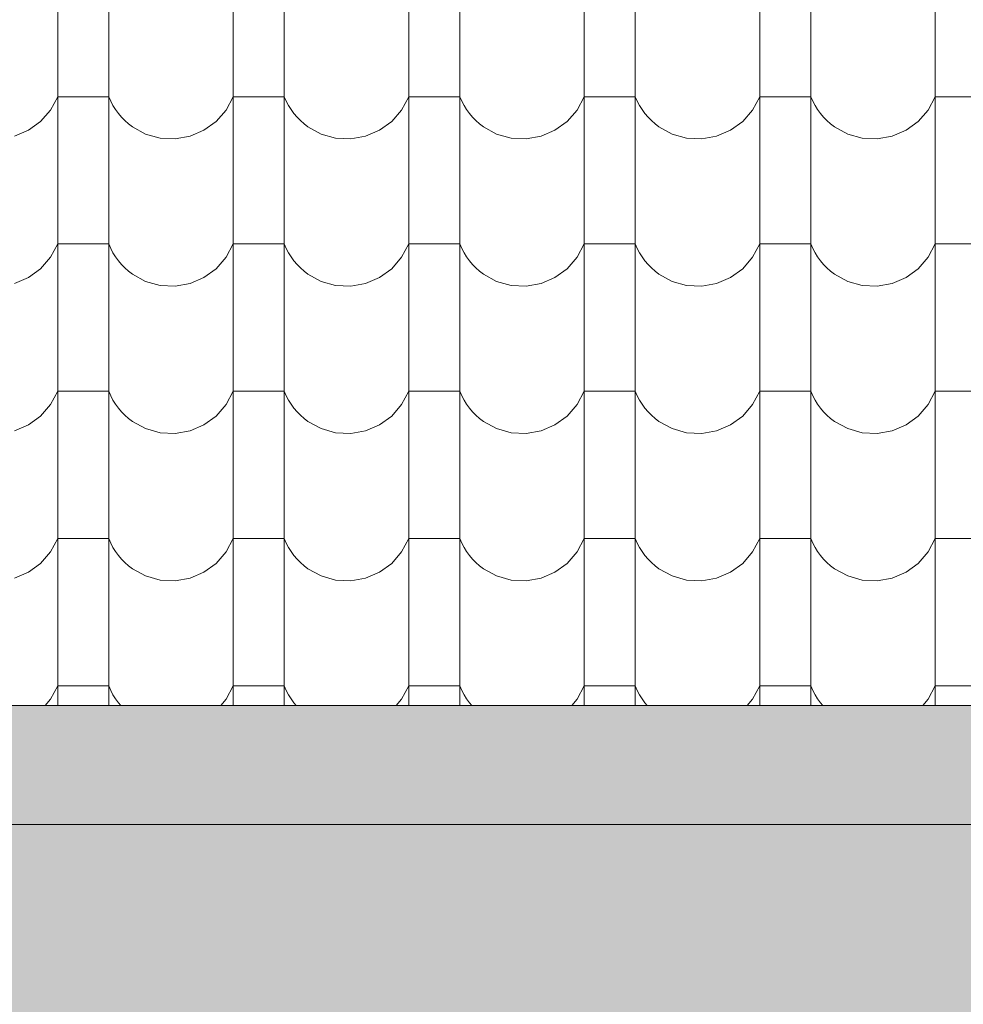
# Model space of a CAD drawing. Header units: millimetres. Extents: x -68772 to 137055, y -73300 to 19650.
# Tile 166 of 212: x 72209 to 73362, y -39170 to -37967. Entities that reach past the tile are written whole.
import ezdxf

# ---------------------------------------------------------------- set-up
doc = ezdxf.new("R2010")
doc.units = ezdxf.units.MM
doc.header["$MEASUREMENT"] = 0
doc.linetypes.add('Przerywana', pattern=[480, 240, -240])
for name, color, linetype, lineweight in [('Nowe_440-K Belki_Nr_pióra__1', 7, 'Continuous', 18), ('Nowe_810-G Ogólne_Nr_pióra__1', 7, 'Continuous', 18), ('Nowe_810-G Ogólne_Nr_pióra__22', 22, 'Continuous', 18), ('Nowe_810-G Ogólne_Nr_pióra__26', 13, 'Continuous', 18)]:
    doc.layers.add(name, color=color, linetype=linetype, lineweight=lineweight)

# ---------------------------------------------------------------- blocks, each defined once
blk = doc.blocks.new('*X46')
at = {"layer": 'Nowe_810-G Ogólne_Nr_pióra__26', "color": 13, "linetype": 'Continuous', "lineweight": 18}
for p, q in [((72255.3, -37810.5), (72255.3, -37990.5)), ((72317.7, -37810.5), (72317.7, -37990.5)), ((72469.8, -37810.5), (72469.8, -37990.5)), ((72532.2, -37810.5), (72532.2, -37990.5)), ((72684.3, -37810.5), (72684.3, -37990.5)), ((72746.7, -37810.5), (72746.7, -37990.5)), ((72898.8, -37810.5), (72898.8, -37990.5)), ((72961.2, -37810.5), (72961.2, -37990.5)), ((73113.3, -37810.5), (73113.3, -37990.5)), ((73175.7, -37810.5), (73175.7, -37990.5)), ((73327.8, -37810.5), (73327.8, -37990.5)), ((72255.3, -37990.5), (72255.3, -38170.6)), ((72317.7, -37990.5), (72317.7, -38170.6)), ((72469.8, -37990.5), (72469.8, -38170.6)), ((72532.2, -37990.5), (72532.2, -38170.6)), ((72684.3, -37990.5), (72684.3, -38170.6)), ((72746.7, -37990.5), (72746.7, -38170.6)), ((72898.8, -37990.5), (72898.8, -38170.6)), ((72961.2, -37990.5), (72961.2, -38170.6)), ((73113.3, -37990.5), (73113.3, -38170.6)), ((73175.7, -37990.5), (73175.7, -38170.6)), ((73327.8, -37990.5), (73327.8, -38170.6)), ((72246.6, -38077.1), (72255.3, -38060.8)), ((72286.5, -38060.8), (72255.3, -38060.8)), ((72317.7, -38060.8), (72286.5, -38060.8)), ((72317.7, -38060.8), (72320.1, -38066.2)), ((72461.1, -38077.1), (72469.8, -38060.8)), ((72501, -38060.8), (72469.8, -38060.8)), ((72532.2, -38060.8), (72501, -38060.8)), ((72532.2, -38060.8), (72534.6, -38066.2)), ((72675.6, -38077.1), (72684.3, -38060.8)), ((72715.5, -38060.8), (72684.3, -38060.8)), ((72746.7, -38060.8), (72715.5, -38060.8)), ((72746.7, -38060.8), (72749.1, -38066.2)), ((72890.1, -38077.1), (72898.8, -38060.8)), ((72930, -38060.8), (72898.8, -38060.8)), ((72961.2, -38060.8), (72930, -38060.8)), ((72961.2, -38060.8), (72963.6, -38066.2)), ((73104.6, -38077.1), (73113.3, -38060.8)), ((73144.5, -38060.8), (73113.3, -38060.8)), ((73175.7, -38060.8), (73144.5, -38060.8)), ((73175.7, -38060.8), (73178.1, -38066.2)), ((73319.1, -38077.1), (73327.8, -38060.8)), ((73359, -38060.8), (73327.8, -38060.8)), ((73390.2, -38060.8), (73359, -38060.8)), ((72320.1, -38066.2), (72322.9, -38071.5)), ((72322.9, -38071.5), (72326, -38076.5)), ((72326, -38076.5), (72329.5, -38081.3)), ((72534.6, -38066.2), (72537.4, -38071.5)), ((72537.4, -38071.5), (72540.5, -38076.5)), ((72540.5, -38076.5), (72544, -38081.3)), ((72749.1, -38066.2), (72751.9, -38071.5)), ((72751.9, -38071.5), (72755, -38076.5)), ((72755, -38076.5), (72758.5, -38081.3)), ((72963.6, -38066.2), (72966.4, -38071.5)), ((72966.4, -38071.5), (72969.5, -38076.5)), ((72969.5, -38076.5), (72973, -38081.3)), ((73178.1, -38066.2), (73180.9, -38071.5)), ((73180.9, -38071.5), (73184, -38076.5)), ((73184, -38076.5), (73187.5, -38081.3)), ((72234.5, -38091), (72246.6, -38077.1)), ((72329.5, -38081.3), (72333.3, -38085.8)), ((72333.3, -38085.8), (72337.4, -38090)), ((72449, -38091), (72461.1, -38077.1)), ((72544, -38081.3), (72547.8, -38085.8)), ((72547.8, -38085.8), (72551.9, -38090)), ((72663.5, -38091), (72675.6, -38077.1)), ((72758.5, -38081.3), (72762.3, -38085.8)), ((72762.3, -38085.8), (72766.4, -38090)), ((72878, -38091), (72890.1, -38077.1)), ((72973, -38081.3), (72976.8, -38085.8)), ((72976.8, -38085.8), (72980.9, -38090)), ((73092.5, -38091), (73104.6, -38077.1)), ((73187.5, -38081.3), (73191.3, -38085.8)), ((73191.3, -38085.8), (73195.4, -38090)), ((73307, -38091), (73319.1, -38077.1)), ((72219.6, -38101.9), (72234.5, -38091)), ((72337.4, -38090), (72341.9, -38093.9)), ((72341.9, -38093.9), (72346.6, -38097.5)), ((72346.6, -38097.5), (72362.8, -38106.4)), ((72434.1, -38101.9), (72449, -38091)), ((72551.9, -38090), (72556.4, -38093.9)), ((72556.4, -38093.9), (72561.1, -38097.5)), ((72561.1, -38097.5), (72577.3, -38106.4)), ((72648.6, -38101.9), (72663.5, -38091)), ((72766.4, -38090), (72770.9, -38093.9)), ((72770.9, -38093.9), (72775.6, -38097.5)), ((72775.6, -38097.5), (72791.8, -38106.4)), ((72863.1, -38101.9), (72878, -38091)), ((72980.9, -38090), (72985.4, -38093.9)), ((72985.4, -38093.9), (72990.1, -38097.5)), ((72990.1, -38097.5), (73006.3, -38106.4)), ((73077.6, -38101.9), (73092.5, -38091)), ((73195.4, -38090), (73199.9, -38093.9)), ((73199.9, -38093.9), (73204.6, -38097.5)), ((73204.6, -38097.5), (73220.8, -38106.4)), ((73292.1, -38101.9), (73307, -38091)), ((72202.6, -38109.1), (72219.6, -38101.9)), ((72362.8, -38106.4), (72380.5, -38111.4)), ((72380.5, -38111.4), (72398.9, -38112.4)), ((72398.9, -38112.4), (72417.1, -38109.1)), ((72417.1, -38109.1), (72434.1, -38101.9)), ((72577.3, -38106.4), (72595, -38111.4)), ((72595, -38111.4), (72613.4, -38112.4)), ((72613.4, -38112.4), (72631.6, -38109.1)), ((72631.6, -38109.1), (72648.6, -38101.9)), ((72791.8, -38106.4), (72809.5, -38111.4)), ((72809.5, -38111.4), (72827.9, -38112.4)), ((72827.9, -38112.4), (72846.1, -38109.1)), ((72846.1, -38109.1), (72863.1, -38101.9)), ((73006.3, -38106.4), (73024, -38111.4)), ((73024, -38111.4), (73042.4, -38112.4)), ((73042.4, -38112.4), (73060.6, -38109.1)), ((73060.6, -38109.1), (73077.6, -38101.9)), ((73220.8, -38106.4), (73238.5, -38111.4)), ((73238.5, -38111.4), (73256.9, -38112.4)), ((73256.9, -38112.4), (73275.1, -38109.1)), ((73275.1, -38109.1), (73292.1, -38101.9)), ((72255.3, -38170.6), (72255.3, -38350.6)), ((72317.7, -38170.6), (72317.7, -38350.6)), ((72469.8, -38170.6), (72469.8, -38350.6)), ((72532.2, -38170.6), (72532.2, -38350.6)), ((72684.3, -38170.6), (72684.3, -38350.6)), ((72746.7, -38170.6), (72746.7, -38350.6)), ((72898.8, -38170.6), (72898.8, -38350.6)), ((72961.2, -38170.6), (72961.2, -38350.6)), ((73113.3, -38170.6), (73113.3, -38350.6)), ((73175.7, -38170.6), (73175.7, -38350.6)), ((73327.8, -38170.6), (73327.8, -38350.6)), ((72246.6, -38257.1), (72255.3, -38240.8)), ((72286.5, -38240.8), (72255.3, -38240.8)), ((72317.7, -38240.8), (72286.5, -38240.8)), ((72317.7, -38240.8), (72320.1, -38246.3)), ((72461.1, -38257.1), (72469.8, -38240.8)), ((72501, -38240.8), (72469.8, -38240.8)), ((72532.2, -38240.8), (72501, -38240.8)), ((72532.2, -38240.8), (72534.6, -38246.3)), ((72675.6, -38257.1), (72684.3, -38240.8)), ((72715.5, -38240.8), (72684.3, -38240.8)), ((72746.7, -38240.8), (72715.5, -38240.8)), ((72746.7, -38240.8), (72749.1, -38246.3)), ((72890.1, -38257.1), (72898.8, -38240.8)), ((72930, -38240.8), (72898.8, -38240.8)), ((72961.2, -38240.8), (72930, -38240.8)), ((72961.2, -38240.8), (72963.6, -38246.3)), ((73104.6, -38257.1), (73113.3, -38240.8)), ((73144.5, -38240.8), (73113.3, -38240.8)), ((73175.7, -38240.8), (73144.5, -38240.8)), ((73175.7, -38240.8), (73178.1, -38246.3)), ((73319.1, -38257.1), (73327.8, -38240.8)), ((73359, -38240.8), (73327.8, -38240.8)), ((73390.2, -38240.8), (73359, -38240.8)), ((72320.1, -38246.3), (72322.9, -38251.5)), ((72322.9, -38251.5), (72326, -38256.5)), ((72326, -38256.5), (72329.5, -38261.3)), ((72534.6, -38246.3), (72537.4, -38251.5)), ((72537.4, -38251.5), (72540.5, -38256.5)), ((72540.5, -38256.5), (72544, -38261.3)), ((72749.1, -38246.3), (72751.9, -38251.5)), ((72751.9, -38251.5), (72755, -38256.5)), ((72755, -38256.5), (72758.5, -38261.3)), ((72963.6, -38246.3), (72966.4, -38251.5)), ((72966.4, -38251.5), (72969.5, -38256.5)), ((72969.5, -38256.5), (72973, -38261.3)), ((73178.1, -38246.3), (73180.9, -38251.5)), ((73180.9, -38251.5), (73184, -38256.5)), ((73184, -38256.5), (73187.5, -38261.3)), ((72234.5, -38271.1), (72246.6, -38257.1)), ((72329.5, -38261.3), (72333.3, -38265.8)), ((72333.3, -38265.8), (72337.4, -38270.1)), ((72449, -38271.1), (72461.1, -38257.1)), ((72544, -38261.3), (72547.8, -38265.8)), ((72547.8, -38265.8), (72551.9, -38270.1)), ((72663.5, -38271.1), (72675.6, -38257.1)), ((72758.5, -38261.3), (72762.3, -38265.8)), ((72762.3, -38265.8), (72766.4, -38270.1)), ((72878, -38271.1), (72890.1, -38257.1)), ((72973, -38261.3), (72976.8, -38265.8)), ((72976.8, -38265.8), (72980.9, -38270.1)), ((73092.5, -38271.1), (73104.6, -38257.1)), ((73187.5, -38261.3), (73191.3, -38265.8)), ((73191.3, -38265.8), (73195.4, -38270.1)), ((73307, -38271.1), (73319.1, -38257.1)), ((72219.6, -38281.9), (72234.5, -38271.1)), ((72337.4, -38270.1), (72341.9, -38274)), ((72341.9, -38274), (72346.6, -38277.6)), ((72346.6, -38277.6), (72362.8, -38286.5)), ((72434.1, -38281.9), (72449, -38271.1)), ((72551.9, -38270.1), (72556.4, -38274)), ((72556.4, -38274), (72561.1, -38277.6)), ((72561.1, -38277.6), (72577.3, -38286.5)), ((72648.6, -38281.9), (72663.5, -38271.1)), ((72766.4, -38270.1), (72770.9, -38274)), ((72770.9, -38274), (72775.6, -38277.6)), ((72775.6, -38277.6), (72791.8, -38286.5)), ((72863.1, -38281.9), (72878, -38271.1)), ((72980.9, -38270.1), (72985.4, -38274)), ((72985.4, -38274), (72990.1, -38277.6)), ((72990.1, -38277.6), (73006.3, -38286.5)), ((73077.6, -38281.9), (73092.5, -38271.1)), ((73195.4, -38270.1), (73199.9, -38274)), ((73199.9, -38274), (73204.6, -38277.6)), ((73204.6, -38277.6), (73220.8, -38286.5)), ((73292.1, -38281.9), (73307, -38271.1)), ((72202.6, -38289.2), (72219.6, -38281.9)), ((72362.8, -38286.5), (72380.5, -38291.5)), ((72380.5, -38291.5), (72398.9, -38292.4)), ((72398.9, -38292.4), (72417.1, -38289.2)), ((72417.1, -38289.2), (72434.1, -38281.9)), ((72577.3, -38286.5), (72595, -38291.5)), ((72595, -38291.5), (72613.4, -38292.4)), ((72613.4, -38292.4), (72631.6, -38289.2)), ((72631.6, -38289.2), (72648.6, -38281.9)), ((72791.8, -38286.5), (72809.5, -38291.5)), ((72809.5, -38291.5), (72827.9, -38292.4)), ((72827.9, -38292.4), (72846.1, -38289.2)), ((72846.1, -38289.2), (72863.1, -38281.9)), ((73006.3, -38286.5), (73024, -38291.5)), ((73024, -38291.5), (73042.4, -38292.4)), ((73042.4, -38292.4), (73060.6, -38289.2)), ((73060.6, -38289.2), (73077.6, -38281.9)), ((73220.8, -38286.5), (73238.5, -38291.5)), ((73238.5, -38291.5), (73256.9, -38292.4)), ((73256.9, -38292.4), (73275.1, -38289.2)), ((73275.1, -38289.2), (73292.1, -38281.9)), ((72255.3, -38350.6), (72255.3, -38530.7)), ((72317.7, -38350.6), (72317.7, -38530.7)), ((72469.8, -38350.6), (72469.8, -38530.7)), ((72532.2, -38350.6), (72532.2, -38530.7)), ((72684.3, -38350.6), (72684.3, -38530.7)), ((72746.7, -38350.6), (72746.7, -38530.7)), ((72898.8, -38350.6), (72898.8, -38530.7)), ((72961.2, -38350.6), (72961.2, -38530.7)), ((73113.3, -38350.6), (73113.3, -38530.7)), ((73175.7, -38350.6), (73175.7, -38530.7)), ((73327.8, -38350.6), (73327.8, -38530.7)), ((72246.6, -38437.2), (72255.3, -38420.9)), ((72286.5, -38420.9), (72255.3, -38420.9)), ((72317.7, -38420.9), (72286.5, -38420.9)), ((72317.7, -38420.9), (72320.1, -38426.3)), ((72461.1, -38437.2), (72469.8, -38420.9)), ((72501, -38420.9), (72469.8, -38420.9)), ((72532.2, -38420.9), (72501, -38420.9)), ((72532.2, -38420.9), (72534.6, -38426.3)), ((72675.6, -38437.2), (72684.3, -38420.9)), ((72715.5, -38420.9), (72684.3, -38420.9)), ((72746.7, -38420.9), (72715.5, -38420.9)), ((72746.7, -38420.9), (72749.1, -38426.3)), ((72890.1, -38437.2), (72898.8, -38420.9)), ((72930, -38420.9), (72898.8, -38420.9)), ((72961.2, -38420.9), (72930, -38420.9)), ((72961.2, -38420.9), (72963.6, -38426.3)), ((73104.6, -38437.2), (73113.3, -38420.9)), ((73144.5, -38420.9), (73113.3, -38420.9)), ((73175.7, -38420.9), (73144.5, -38420.9)), ((73175.7, -38420.9), (73178.1, -38426.3)), ((73319.1, -38437.2), (73327.8, -38420.9)), ((73359, -38420.9), (73327.8, -38420.9)), ((73390.2, -38420.9), (73359, -38420.9)), ((72234.5, -38451.1), (72246.6, -38437.2)), ((72320.1, -38426.3), (72322.9, -38431.6)), ((72322.9, -38431.6), (72326, -38436.6)), ((72326, -38436.6), (72329.5, -38441.4)), ((72449, -38451.1), (72461.1, -38437.2)), ((72534.6, -38426.3), (72537.4, -38431.6)), ((72537.4, -38431.6), (72540.5, -38436.6)), ((72540.5, -38436.6), (72544, -38441.4)), ((72663.5, -38451.1), (72675.6, -38437.2)), ((72749.1, -38426.3), (72751.9, -38431.6)), ((72751.9, -38431.6), (72755, -38436.6)), ((72755, -38436.6), (72758.5, -38441.4)), ((72878, -38451.1), (72890.1, -38437.2)), ((72963.6, -38426.3), (72966.4, -38431.6)), ((72966.4, -38431.6), (72969.5, -38436.6)), ((72969.5, -38436.6), (72973, -38441.4)), ((73092.5, -38451.1), (73104.6, -38437.2)), ((73178.1, -38426.3), (73180.9, -38431.6)), ((73180.9, -38431.6), (73184, -38436.6)), ((73184, -38436.6), (73187.5, -38441.4)), ((73307, -38451.1), (73319.1, -38437.2)), ((72329.5, -38441.4), (72333.3, -38445.9)), ((72333.3, -38445.9), (72337.4, -38450.1)), ((72544, -38441.4), (72547.8, -38445.9)), ((72547.8, -38445.9), (72551.9, -38450.1)), ((72758.5, -38441.4), (72762.3, -38445.9)), ((72762.3, -38445.9), (72766.4, -38450.1)), ((72973, -38441.4), (72976.8, -38445.9)), ((72976.8, -38445.9), (72980.9, -38450.1)), ((73187.5, -38441.4), (73191.3, -38445.9)), ((73191.3, -38445.9), (73195.4, -38450.1)), ((72219.6, -38462), (72234.5, -38451.1)), ((72337.4, -38450.1), (72341.9, -38454)), ((72341.9, -38454), (72346.6, -38457.6)), ((72346.6, -38457.6), (72362.8, -38466.5)), ((72434.1, -38462), (72449, -38451.1)), ((72551.9, -38450.1), (72556.4, -38454)), ((72556.4, -38454), (72561.1, -38457.6)), ((72561.1, -38457.6), (72577.3, -38466.5)), ((72648.6, -38462), (72663.5, -38451.1)), ((72766.4, -38450.1), (72770.9, -38454)), ((72770.9, -38454), (72775.6, -38457.6)), ((72775.6, -38457.6), (72791.8, -38466.5)), ((72863.1, -38462), (72878, -38451.1)), ((72980.9, -38450.1), (72985.4, -38454)), ((72985.4, -38454), (72990.1, -38457.6)), ((72990.1, -38457.6), (73006.3, -38466.5)), ((73077.6, -38462), (73092.5, -38451.1)), ((73195.4, -38450.1), (73199.9, -38454)), ((73199.9, -38454), (73204.6, -38457.6)), ((73204.6, -38457.6), (73220.8, -38466.5)), ((73292.1, -38462), (73307, -38451.1)), ((72202.6, -38469.2), (72219.6, -38462)), ((72362.8, -38466.5), (72380.5, -38471.5)), ((72380.5, -38471.5), (72398.9, -38472.5)), ((72398.9, -38472.5), (72417.1, -38469.2)), ((72417.1, -38469.2), (72434.1, -38462)), ((72577.3, -38466.5), (72595, -38471.5)), ((72595, -38471.5), (72613.4, -38472.5)), ((72613.4, -38472.5), (72631.6, -38469.2)), ((72631.6, -38469.2), (72648.6, -38462)), ((72791.8, -38466.5), (72809.5, -38471.5)), ((72809.5, -38471.5), (72827.9, -38472.5)), ((72827.9, -38472.5), (72846.1, -38469.2)), ((72846.1, -38469.2), (72863.1, -38462)), ((73006.3, -38466.5), (73024, -38471.5)), ((73024, -38471.5), (73042.4, -38472.5)), ((73042.4, -38472.5), (73060.6, -38469.2)), ((73060.6, -38469.2), (73077.6, -38462)), ((73220.8, -38466.5), (73238.5, -38471.5)), ((73238.5, -38471.5), (73256.9, -38472.5)), ((73256.9, -38472.5), (73275.1, -38469.2)), ((73275.1, -38469.2), (73292.1, -38462)), ((72255.3, -38530.7), (72255.3, -38710.8)), ((72317.7, -38530.7), (72317.7, -38710.8)), ((72469.8, -38530.7), (72469.8, -38710.8)), ((72532.2, -38530.7), (72532.2, -38710.8)), ((72684.3, -38530.7), (72684.3, -38710.8)), ((72746.7, -38530.7), (72746.7, -38710.8)), ((72898.8, -38530.7), (72898.8, -38710.8)), ((72961.2, -38530.7), (72961.2, -38710.8)), ((73113.3, -38530.7), (73113.3, -38710.8)), ((73175.7, -38530.7), (73175.7, -38710.8)), ((73327.8, -38530.7), (73327.8, -38710.8)), ((72246.6, -38617.2), (72255.3, -38600.9)), ((72286.5, -38600.9), (72255.3, -38600.9)), ((72317.7, -38600.9), (72286.5, -38600.9)), ((72317.7, -38600.9), (72320.1, -38606.4)), ((72461.1, -38617.2), (72469.8, -38600.9)), ((72501, -38600.9), (72469.8, -38600.9)), ((72532.2, -38600.9), (72501, -38600.9)), ((72532.2, -38600.9), (72534.6, -38606.4)), ((72675.6, -38617.2), (72684.3, -38600.9)), ((72715.5, -38600.9), (72684.3, -38600.9)), ((72746.7, -38600.9), (72715.5, -38600.9)), ((72746.7, -38600.9), (72749.1, -38606.4)), ((72890.1, -38617.2), (72898.8, -38600.9)), ((72930, -38600.9), (72898.8, -38600.9)), ((72961.2, -38600.9), (72930, -38600.9)), ((72961.2, -38600.9), (72963.6, -38606.4)), ((73104.6, -38617.2), (73113.3, -38600.9)), ((73144.5, -38600.9), (73113.3, -38600.9)), ((73175.7, -38600.9), (73144.5, -38600.9)), ((73175.7, -38600.9), (73178.1, -38606.4)), ((73319.1, -38617.2), (73327.8, -38600.9)), ((73359, -38600.9), (73327.8, -38600.9)), ((73390.2, -38600.9), (73359, -38600.9)), ((72234.5, -38631.2), (72246.6, -38617.2)), ((72320.1, -38606.4), (72322.9, -38611.6)), ((72322.9, -38611.6), (72326, -38616.6)), ((72326, -38616.6), (72329.5, -38621.4)), ((72449, -38631.2), (72461.1, -38617.2)), ((72534.6, -38606.4), (72537.4, -38611.6)), ((72537.4, -38611.6), (72540.5, -38616.6)), ((72540.5, -38616.6), (72544, -38621.4)), ((72663.5, -38631.2), (72675.6, -38617.2)), ((72749.1, -38606.4), (72751.9, -38611.6)), ((72751.9, -38611.6), (72755, -38616.6)), ((72755, -38616.6), (72758.5, -38621.4)), ((72878, -38631.2), (72890.1, -38617.2)), ((72963.6, -38606.4), (72966.4, -38611.6)), ((72966.4, -38611.6), (72969.5, -38616.6)), ((72969.5, -38616.6), (72973, -38621.4)), ((73092.5, -38631.2), (73104.6, -38617.2)), ((73178.1, -38606.4), (73180.9, -38611.6)), ((73180.9, -38611.6), (73184, -38616.6)), ((73184, -38616.6), (73187.5, -38621.4)), ((73307, -38631.2), (73319.1, -38617.2)), ((72329.5, -38621.4), (72333.3, -38625.9)), ((72333.3, -38625.9), (72337.4, -38630.2)), ((72544, -38621.4), (72547.8, -38625.9)), ((72547.8, -38625.9), (72551.9, -38630.2)), ((72758.5, -38621.4), (72762.3, -38625.9)), ((72762.3, -38625.9), (72766.4, -38630.2)), ((72973, -38621.4), (72976.8, -38625.9)), ((72976.8, -38625.9), (72980.9, -38630.2)), ((73187.5, -38621.4), (73191.3, -38625.9)), ((73191.3, -38625.9), (73195.4, -38630.2)), ((72202.6, -38649.3), (72219.6, -38642)), ((72219.6, -38642), (72234.5, -38631.2)), ((72337.4, -38630.2), (72341.9, -38634.1)), ((72341.9, -38634.1), (72346.6, -38637.7)), ((72346.6, -38637.7), (72362.8, -38646.6)), ((72417.1, -38649.3), (72434.1, -38642)), ((72434.1, -38642), (72449, -38631.2)), ((72551.9, -38630.2), (72556.4, -38634.1)), ((72556.4, -38634.1), (72561.1, -38637.7)), ((72561.1, -38637.7), (72577.3, -38646.6)), ((72631.6, -38649.3), (72648.6, -38642)), ((72648.6, -38642), (72663.5, -38631.2)), ((72766.4, -38630.2), (72770.9, -38634.1)), ((72770.9, -38634.1), (72775.6, -38637.7)), ((72775.6, -38637.7), (72791.8, -38646.6)), ((72846.1, -38649.3), (72863.1, -38642)), ((72863.1, -38642), (72878, -38631.2)), ((72980.9, -38630.2), (72985.4, -38634.1)), ((72985.4, -38634.1), (72990.1, -38637.7)), ((72990.1, -38637.7), (73006.3, -38646.6)), ((73060.6, -38649.3), (73077.6, -38642)), ((73077.6, -38642), (73092.5, -38631.2)), ((73195.4, -38630.2), (73199.9, -38634.1)), ((73199.9, -38634.1), (73204.6, -38637.7)), ((73204.6, -38637.7), (73220.8, -38646.6)), ((73275.1, -38649.3), (73292.1, -38642)), ((73292.1, -38642), (73307, -38631.2)), ((72362.8, -38646.6), (72380.5, -38651.6)), ((72380.5, -38651.6), (72398.9, -38652.5)), ((72398.9, -38652.5), (72417.1, -38649.3)), ((72577.3, -38646.6), (72595, -38651.6)), ((72595, -38651.6), (72613.4, -38652.5)), ((72613.4, -38652.5), (72631.6, -38649.3)), ((72791.8, -38646.6), (72809.5, -38651.6)), ((72809.5, -38651.6), (72827.9, -38652.5)), ((72827.9, -38652.5), (72846.1, -38649.3)), ((73006.3, -38646.6), (73024, -38651.6)), ((73024, -38651.6), (73042.4, -38652.5)), ((73042.4, -38652.5), (73060.6, -38649.3)), ((73220.8, -38646.6), (73238.5, -38651.6)), ((73238.5, -38651.6), (73256.9, -38652.5)), ((73256.9, -38652.5), (73275.1, -38649.3)), ((72255.3, -38710.8), (72255.3, -38804.8)), ((72317.7, -38710.8), (72317.7, -38804.8)), ((72469.8, -38710.8), (72469.8, -38804.8)), ((72532.2, -38710.8), (72532.2, -38804.8)), ((72684.3, -38710.8), (72684.3, -38804.8)), ((72746.7, -38710.8), (72746.7, -38804.8)), ((72898.8, -38710.8), (72898.8, -38804.8)), ((72961.2, -38710.8), (72961.2, -38804.8)), ((73113.3, -38710.8), (73113.3, -38804.8)), ((73175.7, -38710.8), (73175.7, -38804.8)), ((73327.8, -38710.8), (73327.8, -38804.8)), ((72246.6, -38797.3), (72255.3, -38781)), ((72286.5, -38781), (72255.3, -38781)), ((72317.7, -38781), (72286.5, -38781)), ((72317.7, -38781), (72320.1, -38786.4)), ((72320.1, -38786.4), (72322.9, -38791.7)), ((72461.1, -38797.3), (72469.8, -38781)), ((72501, -38781), (72469.8, -38781)), ((72532.2, -38781), (72501, -38781)), ((72532.2, -38781), (72534.6, -38786.4)), ((72534.6, -38786.4), (72537.4, -38791.7)), ((72675.6, -38797.3), (72684.3, -38781)), ((72715.5, -38781), (72684.3, -38781)), ((72746.7, -38781), (72715.5, -38781)), ((72746.7, -38781), (72749.1, -38786.4)), ((72749.1, -38786.4), (72751.9, -38791.7)), ((72890.1, -38797.3), (72898.8, -38781)), ((72930, -38781), (72898.8, -38781)), ((72961.2, -38781), (72930, -38781)), ((72961.2, -38781), (72963.6, -38786.4)), ((72963.6, -38786.4), (72966.4, -38791.7)), ((73104.6, -38797.3), (73113.3, -38781)), ((73144.5, -38781), (73113.3, -38781)), ((73175.7, -38781), (73144.5, -38781)), ((73175.7, -38781), (73178.1, -38786.4)), ((73178.1, -38786.4), (73180.9, -38791.7)), ((73319.1, -38797.3), (73327.8, -38781)), ((73359, -38781), (73327.8, -38781)), ((73390.2, -38781), (73359, -38781)), ((72240.1, -38804.8), (72246.6, -38797.3)), ((72322.9, -38791.7), (72326, -38796.7)), ((72326, -38796.7), (72329.5, -38801.5)), ((72454.6, -38804.8), (72461.1, -38797.3)), ((72537.4, -38791.7), (72540.5, -38796.7)), ((72540.5, -38796.7), (72544, -38801.5)), ((72669.1, -38804.8), (72675.6, -38797.3)), ((72751.9, -38791.7), (72755, -38796.7)), ((72755, -38796.7), (72758.5, -38801.5)), ((72883.6, -38804.8), (72890.1, -38797.3)), ((72966.4, -38791.7), (72969.5, -38796.7)), ((72969.5, -38796.7), (72973, -38801.5)), ((73098.1, -38804.8), (73104.6, -38797.3)), ((73180.9, -38791.7), (73184, -38796.7)), ((73184, -38796.7), (73187.5, -38801.5)), ((73312.6, -38804.8), (73319.1, -38797.3)), ((72329.5, -38801.5), (72332.3, -38804.8)), ((72544, -38801.5), (72546.8, -38804.8)), ((72758.5, -38801.5), (72761.3, -38804.8)), ((72973, -38801.5), (72975.8, -38804.8)), ((73187.5, -38801.5), (73190.3, -38804.8))]:
    blk.add_line(p, q, dxfattribs=at)
blk = doc.blocks.new('Wypełnienie_1', base_point=(0, 2000))
at = {"layer": 'Nowe_810-G Ogólne_Nr_pióra__1', "color": 7, "linetype": 'Continuous', "lineweight": 18}
blk.add_line((89655.6, -38804.8), (67404.2, -38804.8), dxfattribs=at)
at = {"layer": 'Nowe_810-G Ogólne_Nr_pióra__26', "color": 13, "linetype": 'Continuous', "lineweight": 18}
blk.add_blockref('*X46', (0, 0), dxfattribs=at)

msp = doc.modelspace()

# ---------------------------------------------------------------- hatches: boundary and pattern name
at = {"layer": 'Nowe_810-G Ogólne_Nr_pióra__22', "linetype": 'Continuous', "lineweight": 18}
msp.add_hatch(color=22, dxfattribs=at).paths.add_polyline_path([(67346.3, -39254.8), (67353.6, -38804.8), (89655.6, -38804.8), (89655.6, -39254.8)])

# ---------------------------------------------------------------- linework, layer by layer
at = {"layer": 'Nowe_440-K Belki_Nr_pióra__1', "color": 7, "linetype": 'Continuous', "lineweight": 18}
for p, q in [((89655.6, -38804.8), (67346.3, -38804.8)), ((89655.6, -38950.5), (67346.3, -38950.5))]:
    msp.add_line(p, q, dxfattribs=at)
at = {"layer": 'Nowe_810-G Ogólne_Nr_pióra__1', "color": 7, "linetype": 'Przerywana', "lineweight": 18, "flags": 128}
msp.add_lwpolyline([(67346.3, -39254.8), (67353.6, -38804.8), (89655.6, -38804.8), (89655.6, -39254.8)], close=True, dxfattribs=at)

# ---------------------------------------------------------------- block references
at = {"layer": 'Nowe_810-G Ogólne_Nr_pióra__26', "color": 13, "linetype": 'Continuous', "lineweight": 18}
msp.add_blockref('Wypełnienie_1', (0, 2000), dxfattribs=at)

doc.saveas('drawing.dxf')
